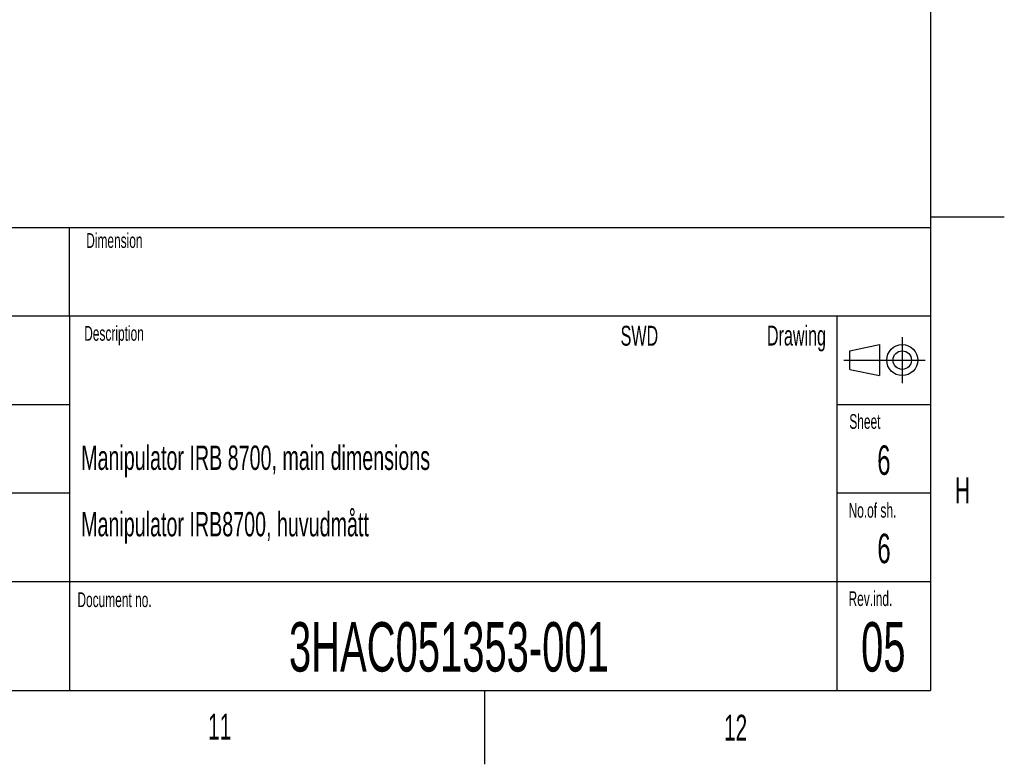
# Model space of a CAD drawing. Extents: x 0 to 4205, y 0 to 2970.
# Tile 33 of 68: x 3537 to 4205, y 0 to 505. Entities that reach past the tile are written whole.
import ezdxf

# ---------------------------------------------------------------- set-up
doc = ezdxf.new("R2010")
doc.units = 0
doc.header["$LTSCALE"] = 5
doc.linetypes.add('CENTERX2', pattern=[20.32, 12.7, -2.54, 2.54, -2.54])
doc.layers.get('0').update_dxf_attribs({"linetype": 'CONTINUOUS'})
doc.styles.add('SLDTEXTSTYLE0', font='TXT', dxfattribs={"width": 0.605})

msp = doc.modelspace()

# ---------------------------------------------------------------- linework, layer by layer
at = {"color": 7, "linetype": 'CONTINUOUS'}
for p, q in [((4155, 2920), (4155, 50)), ((4155, 371.25), (4205, 371.25)), ((2885, 364), (4155, 364)), ((3571, 304), (3571, 364)), ((2885, 304), (4155, 304)), ((3571, 304), (3571, 124)), ((4091.5, 304), (4091.5, 50)), ((4100.25, 280.25), (4120.25, 284.5)), ((4120.25, 284.5), (4120.25, 263.5)), ((4100.25, 267.75), (4100.25, 280.25)), ((4100.25, 267.75), (4120.25, 263.5)), ((2885, 244), (3571, 244)), ((4091.5, 244), (4155, 244)), ((2885, 184), (3571, 184)), ((4091.5, 184), (4155, 184)), ((2885, 124), (4155, 124)), ((3571, 124), (3571, 50)), ((100, 50), (4155, 50)), ((3852.5, 50), (3852.5, 0))]:
    msp.add_line(p, q, dxfattribs=at)
at = {"color": 7, "linetype": 'CENTERX2'}
for p, q in [((4135.75, 289.5), (4135.75, 258.5)), ((4096.25, 274), (4151.25, 274))]:
    msp.add_line(p, q, dxfattribs=at)
at = {"color": 7, "linetype": 'CONTINUOUS'}
for radius in [10.5, 6.25]:
    msp.add_circle((4135.75, 274), radius, dxfattribs=at)

# ---------------------------------------------------------------- texts
at = {"color": 7, "linetype": 'CONTINUOUS', "style": 'SLDTEXTSTYLE0'}
for s, insert, char_height, attachment_point in [('Dimension', (3582.24, 360.1), 10, 1), ('Description', (3580.88, 297.14), 10, 1), ('SWD', (3970.22, 297.3), 13.5, 3), ('Drawing', (4084.04, 297.42), 13.5, 3), ('Sheet', (4099.88, 237.43), 10, 1), ('Manipulator IRB 8700, main dimensions', (3578.82, 216.09), 16.5, 1), ('6', (4123.32, 216.23), 20, 2), ('H', (4171.49, 194.46), 17.5, 1), ('No.of sh.', (4099.37, 177.2), 10, 1), ('Manipulator IRB8700, huvudmått', (3578.81, 171.05), 16.5, 1), ('6', (4123.39, 156.35), 20, 2), ('Document no.', (3576.28, 116.57), 10, 1), ('Rev.ind.', (4099.35, 117.31), 10, 1), ('3HAC051353-001', (3828.29, 96.37), 33.5, 2), ('05', (4122.93, 96.39), 33.5, 2), ('11', (3664.85, 34.27), 17.5, 1), ('12', (4014.84, 33.58), 17.5, 1)]:
    msp.add_mtext(s, dxfattribs=dict(at, insert=insert, char_height=char_height, attachment_point=attachment_point))

doc.saveas('drawing.dxf')
